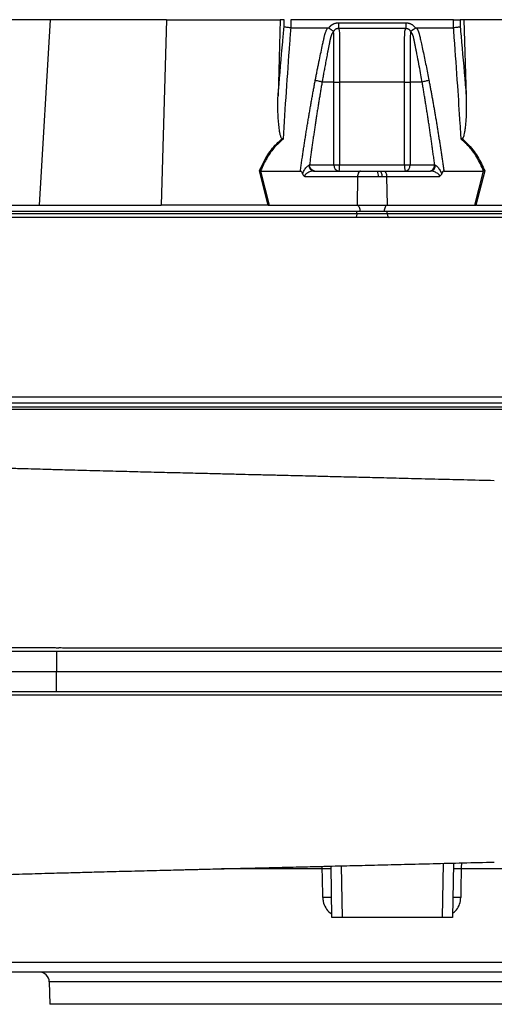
# Model space of a CAD drawing. Header units: millimetres. Extents: x 11 to 1715, y 9 to 2008.
# Tile 9 of 14: x 1136 to 1372, y 194 to 682. Entities that reach past the tile are written whole.
import ezdxf

# ---------------------------------------------------------------- set-up
doc = ezdxf.new("R2010")
doc.units = ezdxf.units.MM

msp = doc.modelspace()

# ---------------------------------------------------------------- linework, layer by layer
at = {"color": 7, "linetype": 'Continuous', "lineweight": 25}
for p, q in [((1151.31, 682.43), (1105.37, 682.43)), ((1151.31, 682.43), (1145.89, 590.43)), ((1209.06, 682.43), (1151.31, 682.43)), ((1209.06, 682.43), (1206.42, 590.43)), ((1209.06, 682.43), (1265.45, 682.43)), ((1265.45, 682.43), (1264.37, 644.64)), ((1267.39, 682.43), (1265.45, 682.43)), ((1267.36, 678.88), (1267.39, 682.43)), ((1270.68, 682.43), (1270.64, 678.43)), ((1351.43, 682.43), (1270.68, 682.43)), ((1289.55, 678.3), (1289.64, 678.43)), ((1332.47, 678.43), (1332.56, 678.3)), ((1351.47, 678.43), (1351.43, 682.43)), ((1354.71, 682.43), (1354.75, 678.88)), ((1356.65, 682.43), (1354.71, 682.43)), ((1356.65, 682.43), (1357.74, 644.64)), ((1413.05, 682.43), (1356.65, 682.43)), ((1292.12, 651.43), (1286.22, 651.43)), ((1292.12, 610.43), (1292.12, 651.43)), ((1294.91, 651.43), (1294.91, 610.43)), ((1327.2, 610.43), (1327.2, 651.43)), ((1335.89, 651.43), (1329.99, 651.43)), ((1329.99, 651.43), (1329.99, 610.43)), ((1279.99, 610.43), (1292.12, 610.43)), ((1292.12, 610.43), (1294.91, 610.43)), ((1294.91, 610.43), (1327.2, 610.43)), ((1327.2, 610.43), (1329.99, 610.43)), ((1329.99, 610.43), (1342.12, 610.43)), ((1259.52, 590.43), (1255.18, 607.46)), ((1255.71, 607.43), (1255.7, 607.43)), ((1255.7, 607.43), (1260.04, 590.43)), ((1255.71, 607.43), (1275.45, 607.43)), ((1282.03, 607.43), (1305.35, 607.43)), ((1305.35, 607.43), (1313.49, 607.43)), ((1313.49, 607.43), (1314.9, 607.43)), ((1314.9, 607.43), (1316.76, 607.43)), ((1316.76, 607.43), (1340.08, 607.43)), ((1346.66, 607.43), (1366.39, 607.43)), ((1362.07, 590.43), (1366.4, 607.43)), ((1366.93, 607.46), (1362.59, 590.43)), ((1366.4, 607.43), (1366.39, 607.43)), ((1303.85, 604.54), (1277.82, 604.54)), ((1303.85, 604.54), (1303.61, 590.43)), ((1314.13, 604.54), (1303.85, 604.54)), ((1315.91, 604.54), (1314.13, 604.54)), ((1318.26, 604.54), (1315.91, 604.54)), ((1318.26, 604.54), (1318.5, 590.43)), ((1344.29, 604.54), (1318.26, 604.54)), ((1305.05, 587.43), (1060.05, 587.43)), ((1064.05, 586.43), (1303.55, 586.43)), ((1102.89, 590.43), (1145.89, 590.43)), ((1145.89, 590.43), (1206.42, 590.43)), ((1259.22, 590.43), (1206.42, 590.43)), ((1259.52, 590.43), (1260.04, 590.43)), ((1260.04, 590.43), (1303.61, 590.43)), ((1303.55, 586.43), (1303.55, 587.43)), ((1303.55, 586.43), (1318.55, 586.43)), ((1303.61, 590.43), (1318.5, 590.43)), ((1317.05, 587.43), (1305.05, 587.43)), ((1562.05, 587.43), (1317.05, 587.43)), ((1318.5, 590.43), (1362.07, 590.43)), ((1318.55, 586.43), (1318.55, 587.43)), ((1318.55, 586.43), (1558.05, 586.43)), ((1362.07, 590.43), (1362.59, 590.43)), ((1362.89, 590.43), (1415.68, 590.43)), ((1608.55, 492.43), (1013.55, 492.43)), ((1013.55, 489.43), (1489.59, 489.43)), ((1063.06, 369.43), (1154.51, 369.43)), ((1154.51, 369.43), (1154.46, 359.43)), ((1154.51, 369.43), (1590.09, 369.43)), ((1063.33, 359.43), (1154.46, 359.43)), ((1154.51, 349.43), (1154.46, 359.43)), ((1154.46, 359.43), (1590.21, 359.43)), ((1063.06, 349.43), (1154.51, 349.43)), ((1154.51, 349.43), (1590.09, 349.43)), ((1351.44, 264.43), (1350.97, 237.43)), ((1291.14, 237.43), (1290.7, 262.93)), ((1425.79, 261.61), (1355.3, 261.61)), ((1296.14, 237.43), (1291.14, 237.43)), ((1345.97, 237.43), (1296.14, 237.43)), ((1350.97, 237.43), (1345.97, 237.43)), ((1508.67, 210.43), (1113.44, 210.43)), ((1150.86, 205.52), (1151.05, 194.43)), ((1471.05, 194.43), (1151.05, 194.43))]:
    msp.add_line(p, q, dxfattribs=at)
at = {"color": 8, "linetype": 'Continuous', "lineweight": 25}
for p, q in [((1605.55, 490.43), (1016.55, 490.43)), ((1345.97, 237.43), (1346.44, 264.31)), ((1286.33, 261.61), (1236.32, 261.61)), ((1286.33, 261.61), (1286.3, 262.83)), ((1295.69, 263.06), (1296.14, 237.43)), ((1108.44, 215.35), (1513.67, 215.35)), ((1471.25, 205.52), (1150.86, 205.52))]:
    msp.add_line(p, q, dxfattribs=at)
at = {"color": 7, "linetype": 'Continuous', "lineweight": 25, "flags": 128}
for points in [[(1314.9, 607.43), (1315.09, 607.38), (1315.28, 607.21), (1315.45, 606.95), (1315.6, 606.59), (1315.73, 606.15), (1315.82, 605.65), (1315.88, 605.11), (1315.91, 604.54)], [(1316.76, 607.43), (1317.04, 607.38), (1317.32, 607.21), (1317.57, 606.95), (1317.8, 606.59), (1317.98, 606.15), (1318.13, 605.65), (1318.22, 605.11), (1318.26, 604.54)], [(1303.55, 586.43), (1303.53, 586.04), (1303.48, 585.67), (1303.39, 585.32), (1303.26, 585.02), (1303.11, 584.77), (1302.94, 584.58), (1302.75, 584.47), (1302.55, 584.43)], [(1303.61, 590.43), (1303.89, 590.36), (1304.16, 590.17), (1304.41, 589.89), (1304.63, 589.52), (1304.81, 589.07), (1304.94, 588.56), (1305.03, 588), (1305.05, 587.43)], [(1318.5, 590.43), (1318.22, 590.36), (1317.94, 590.17), (1317.69, 589.89), (1317.47, 589.52), (1317.3, 589.07), (1317.16, 588.56), (1317.08, 588), (1317.05, 587.43)], [(1318.55, 586.43), (1318.57, 586.04), (1318.63, 585.67), (1318.72, 585.32), (1318.85, 585.02), (1319, 584.77), (1319.17, 584.58), (1319.36, 584.47), (1319.55, 584.43)], [(1286.57, 247.35), (1286.4, 257.34), (1286.33, 261.61)], [(1355.3, 261.61), (1355.13, 251.61), (1355.06, 247.35)]]:
    msp.add_lwpolyline(points, dxfattribs=at)
at = {"color": 7, "linetype": 'Continuous', "lineweight": 25}
for centre, radius, start, end in [((1282.38, 610.11), 2.7, 175.7149, 262.3682), ((1294.93, 610.24), 2.82, 176.1886, 265.5972), ((1282.92, 609.69), 12.01, 349.1883, 3.5654), ((1339.19, 609.69), 12.01, 176.4364, 190.8099), ((1327.17, 610.24), 2.82, 274.4021, 3.8108), ((1339.72, 610.11), 2.7, 277.6326, 4.2857), ((1310.29, 605.21), 3.89, 350.0882, 34.8402), ((1288.52, 193.74), 67.9, 88.1468, 91.8532), ((1353.34, 197.79), 63.85, 88.2446, 91.7554), ((1288.77, 179.44), 67.94, 88.1458, 91.8542), ((1353.1, 183.48), 63.89, 88.2436, 91.7564), ((1145.86, 205.43), 5, 1, 90)]:
    msp.add_arc(centre, radius, start, end, dxfattribs=at)
for centre, major_axis, start_param, end_param in [((1260.55, 587.43), (16.23, -0.25), 1.637472, 1.655677), ((1361.56, 587.43), (16.23, 0.25), 1.485915, 1.504121)]:
    msp.add_ellipse(centre, major_axis=major_axis, ratio=0.184165, start_param=start_param, end_param=end_param, dxfattribs=at)
for points, knots in [([(1264.37, 644.64), (1264.45, 645.58), (1265.18, 654.57), (1266.16, 665.99), (1267.13, 676.43), (1267.36, 678.88)], [0, 0, 0, 0, 0.082091, 0.78432, 1, 1, 1, 1]), ([(1270.66, 678.43), (1270.46, 675.87), (1269.66, 665.35), (1268.36, 646.96), (1267.35, 631.05), (1266.85, 623.19)], [0, 0, 0, 0, 0.139801, 0.574994, 1, 1, 1, 1]), ([(1270.64, 678.43), (1270.3, 678.45), (1269.63, 678.48), (1268.67, 678.58), (1267.86, 678.72), (1267.49, 678.82), (1267.36, 678.88), (1267.36, 678.88)], [0, 0, 0, 0, 0.243064, 0.486107, 0.730217, 0.994531, 1, 1, 1, 1]), ([(1282.87, 652.39), (1283, 653.08), (1283.26, 654.45), (1283.67, 656.5), (1284.07, 658.54), (1284.48, 660.56), (1285.02, 663.18), (1285.69, 666.38), (1286.37, 669.54), (1286.92, 672.05), (1287.25, 673.54), (1287.5, 674.6), (1287.65, 675.2), (1287.8, 675.71), (1287.96, 676.22), (1288.17, 676.74), (1288.43, 677.32), (1288.71, 677.88), (1288.93, 678.25), (1289.04, 678.43)], [0, 0, 0, 0, 0.077777, 0.1552, 0.232272, 0.308995, 0.385372, 0.530526, 0.674474, 0.747423, 0.819615, 0.846383, 0.869761, 0.889755, 0.906383, 0.929523, 0.9528, 0.976272, 1, 1, 1, 1]), ([(1289.04, 678.43), (1289.07, 678.43), (1289.15, 678.43), (1289.26, 678.41), (1289.36, 678.39), (1289.46, 678.35), (1289.52, 678.31), (1289.55, 678.3)], [0, 0, 0, 0, 0.212576, 0.416535, 0.614103, 0.807726, 1, 1, 1, 1]), ([(1289.64, 678.43), (1289.69, 678.5), (1289.78, 678.63), (1289.93, 678.83), (1290.08, 679.01), (1290.24, 679.19), (1290.41, 679.36), (1290.58, 679.52), (1290.77, 679.67), (1290.96, 679.81), (1291.15, 679.95), (1291.36, 680.08), (1291.57, 680.2), (1291.79, 680.31), (1292.08, 680.45), (1292.45, 680.6), (1292.9, 680.74), (1293.37, 680.83), (1293.84, 680.89), (1294.16, 680.9), (1294.32, 680.9)], [0, 0, 0, 0, 0.044249, 0.088104, 0.131646, 0.174957, 0.218124, 0.261231, 0.304365, 0.347611, 0.391054, 0.434778, 0.478866, 0.523398, 0.568452, 0.654809, 0.74053, 0.826228, 0.912518, 1, 1, 1, 1]), ([(1294.32, 680.9), (1294.32, 680.62), (1294.32, 680.33), (1294.33, 679.74), (1294.34, 679.45), (1294.36, 678.93), (1294.38, 678.7), (1294.41, 678.31), (1294.42, 678.15), (1294.44, 678.04)], [0, 0, 0, 0, 0.25, 0.25, 0.5, 0.5, 0.75, 0.75, 1, 1, 1, 1]), ([(1327.79, 680.9), (1327.79, 680.62), (1327.78, 680.33), (1327.77, 679.74), (1327.77, 679.45), (1327.75, 678.93), (1327.73, 678.7), (1327.7, 678.31), (1327.69, 678.15), (1327.67, 678.04)], [0, 0, 0, 0, 0.25, 0.25, 0.5, 0.5, 0.75, 0.75, 1, 1, 1, 1]), ([(1327.79, 680.9), (1327.87, 680.9), (1328.03, 680.9), (1328.27, 680.89), (1328.5, 680.86), (1328.74, 680.83), (1328.97, 680.78), (1329.2, 680.73), (1329.43, 680.67), (1329.65, 680.59), (1329.88, 680.51), (1330.16, 680.39), (1330.51, 680.22), (1330.9, 679.99), (1331.26, 679.74), (1331.6, 679.45), (1331.92, 679.14), (1332.21, 678.8), (1332.38, 678.56), (1332.47, 678.43)], [0, 0, 0, 0, 0.043926, 0.087482, 0.130742, 0.173781, 0.216675, 0.259499, 0.302332, 0.345249, 0.388327, 0.431642, 0.51487, 0.596532, 0.677148, 0.757255, 0.837402, 0.918139, 1, 1, 1, 1]), ([(1332.56, 678.3), (1332.58, 678.31), (1332.63, 678.34), (1332.71, 678.37), (1332.8, 678.4), (1332.88, 678.42), (1332.98, 678.43), (1333.04, 678.43), (1333.07, 678.43)], [0, 0, 0, 0, 0.160202, 0.321039, 0.484027, 0.650625, 0.822199, 1, 1, 1, 1]), ([(1333.07, 678.43), (1333.13, 678.33), (1333.26, 678.12), (1333.43, 677.81), (1333.59, 677.49), (1333.75, 677.17), (1333.89, 676.85), (1334.02, 676.53), (1334.15, 676.2), (1334.26, 675.88), (1334.39, 675.46), (1334.55, 674.87), (1334.75, 674.02), (1334.98, 672.96), (1335.25, 671.75), (1335.69, 669.73), (1336.3, 666.91), (1337.06, 663.31), (1337.8, 659.7), (1338.53, 656.06), (1339, 653.62), (1339.24, 652.39)], [0, 0, 0, 0, 0.013423, 0.026738, 0.039956, 0.053088, 0.066144, 0.079134, 0.09207, 0.104963, 0.117824, 0.141662, 0.172831, 0.217057, 0.263491, 0.312127, 0.449156, 0.58733, 0.723761, 0.861313, 1, 1, 1, 1]), ([(1351.43, 682.43), (1351.77, 682.43), (1352.11, 682.43), (1352.8, 682.43), (1353.12, 682.43), (1353.57, 682.43), (1353.71, 682.43), (1353.97, 682.43), (1354.09, 682.43), (1354.42, 682.43), (1354.59, 682.43), (1354.71, 682.43)], [0, 0, 0, 0, 0.25, 0.25, 0.5, 0.5, 0.625, 0.625, 0.75, 0.75, 1, 1, 1, 1]), ([(1355.26, 623.19), (1355.1, 625.75), (1354.55, 634.56), (1353.43, 651.38), (1352.31, 667.22), (1351.57, 676.81), (1351.45, 678.43)], [0, 0, 0, 0, 0.1381464, 0.4760201, 0.9112007, 1, 1, 1, 1]), ([(1354.75, 678.88), (1354.75, 678.88), (1354.62, 678.82), (1354.25, 678.72), (1353.44, 678.58), (1352.48, 678.48), (1351.8, 678.45), (1351.47, 678.43)], [0, 0, 0, 0, 0.005465, 0.269784, 0.513894, 0.756922, 1, 1, 1, 1]), ([(1354.75, 678.88), (1354.89, 677.37), (1355.77, 667.87), (1356.77, 656.45), (1357.58, 646.52), (1357.74, 644.64)], [0, 0, 0, 0, 0.133372, 0.835603, 1, 1, 1, 1]), ([(1291.76, 676.41), (1291.71, 676.34), (1291.61, 676.19), (1291.47, 675.98), (1291.33, 675.76), (1291.21, 675.54), (1291.09, 675.32), (1290.98, 675.1), (1290.88, 674.88), (1290.79, 674.67), (1290.7, 674.45), (1290.63, 674.24), (1290.56, 674.03), (1290.5, 673.83), (1290.43, 673.58), (1290.36, 673.29), (1290.29, 672.96), (1290.22, 672.62), (1290.15, 672.29), (1290.1, 672.01), (1290.06, 671.77), (1290.01, 671.53), (1289.94, 671.23), (1289.87, 670.84), (1289.7, 670.01), (1289.45, 668.76), (1289.13, 667.16), (1288.83, 665.62), (1288.45, 663.63), (1287.99, 661.25), (1287.48, 658.51), (1287.02, 655.97), (1286.6, 653.63), (1286.34, 652.14), (1286.22, 651.43)], [0, 0, 0, 0, 0.010662, 0.021198, 0.031594, 0.041839, 0.051919, 0.061821, 0.071533, 0.08104, 0.09033, 0.099392, 0.108213, 0.116783, 0.125091, 0.138719, 0.152205, 0.165558, 0.178786, 0.1919, 0.198167, 0.207477, 0.219813, 0.235151, 0.25346, 0.319418, 0.382864, 0.443812, 0.502275, 0.618272, 0.726011, 0.825493, 0.916782, 1, 1, 1, 1]), ([(1289.55, 678.3), (1289.6, 678.27), (1289.7, 678.21), (1289.84, 678.12), (1289.97, 678.03), (1290.11, 677.95), (1290.24, 677.87), (1290.36, 677.78), (1290.48, 677.7), (1290.59, 677.63), (1290.75, 677.52), (1290.94, 677.38), (1291.15, 677.23), (1291.33, 677.09), (1291.48, 676.98), (1291.6, 676.88), (1291.69, 676.79), (1291.76, 676.72), (1291.81, 676.65), (1291.84, 676.59), (1291.85, 676.55), (1291.86, 676.53)], [0, 0, 0, 0, 0.048717, 0.096614, 0.143569, 0.18947, 0.234212, 0.277701, 0.319851, 0.360589, 0.399847, 0.496372, 0.584985, 0.665278, 0.737075, 0.800396, 0.855408, 0.902399, 0.941768, 0.974049, 1, 1, 1, 1]), ([(1292.12, 651.43), (1292.12, 652.76), (1292.12, 656.74), (1292.12, 662.9), (1292.12, 668.58), (1292.12, 672.03), (1292.12, 673.58), (1292.11, 674.58), (1292.05, 675.36), (1291.98, 675.98), (1291.87, 676.23), (1291.82, 676.33)], [0, 0, 0, 0, 0.156914, 0.470739, 0.729084, 0.828623, 0.878272, 0.912858, 0.946597, 0.978177, 1, 1, 1, 1]), ([(1294.44, 678.04), (1294.38, 678.04), (1294.27, 678.04), (1294.1, 678.03), (1293.93, 678.01), (1293.77, 677.98), (1293.61, 677.94), (1293.45, 677.89), (1293.29, 677.84), (1293.05, 677.73), (1292.77, 677.57), (1292.47, 677.33), (1292.24, 677.09), (1292.07, 676.88), (1291.95, 676.69), (1291.9, 676.57), (1291.87, 676.52)], [0, 0, 0, 0, 0.053547, 0.106992, 0.160359, 0.213674, 0.266961, 0.320245, 0.373552, 0.426905, 0.564401, 0.685189, 0.789243, 0.876461, 0.946727, 1, 1, 1, 1]), ([(1327.67, 678.04), (1326.38, 678.04), (1323.63, 678.04), (1319.65, 678.04), (1315.43, 678.04), (1312.55, 678.04), (1309.55, 678.04), (1306.68, 678.04), (1302.46, 678.04), (1298.47, 678.04), (1295.73, 678.04), (1294.44, 678.04)], [0.758909, 0.758909, 0.758909, 0.758909, 0.7820302, 0.8131687, 0.8443073, 0.8754458, 0.8754458, 0.9065844, 0.9377229, 0.9688615, 0.9919828, 0.9919828, 0.9919828, 0.9919828]), ([(1294.44, 678.04), (1294.48, 677.95), (1294.6, 677.63), (1294.75, 676.78), (1294.87, 675.4), (1294.91, 673.89), (1294.9, 671.41), (1294.91, 669.1), (1294.91, 667.15), (1294.91, 666.66), (1294.91, 662.57), (1294.91, 657.52), (1294.91, 652.49), (1294.91, 651.43)], [0, 0, 0, 0, 0.023786, 0.080099, 0.137242, 0.194951, 0.243606, 0.404393, 0.44459, 0.454638, 0.457151, 0.8855, 1, 1, 1, 1]), ([(1327.2, 651.43), (1327.2, 653.43), (1327.2, 658.93), (1327.2, 664.45), (1327.2, 669.46), (1327.21, 671.41), (1327.2, 673.89), (1327.23, 675.4), (1327.35, 676.78), (1327.51, 677.63), (1327.63, 677.95), (1327.67, 678.05)], [0, 0, 0, 0, 0.215855, 0.593627, 0.595481, 0.756235, 0.804878, 0.862574, 0.919705, 0.976005, 1, 1, 1, 1]), ([(1330.24, 676.52), (1330.22, 676.56), (1330.18, 676.64), (1330.1, 676.77), (1330, 676.92), (1329.87, 677.09), (1329.7, 677.26), (1329.5, 677.44), (1329.25, 677.62), (1328.97, 677.77), (1328.67, 677.9), (1328.34, 677.99), (1328.01, 678.04), (1327.78, 678.04), (1327.67, 678.04)], [0, 0, 0, 0, 0.0385, 0.086512, 0.144038, 0.211046, 0.287486, 0.373312, 0.4685, 0.573058, 0.679044, 0.785398, 0.892318, 1, 1, 1, 1]), ([(1330.29, 676.35), (1330.25, 676.28), (1330.2, 676.18), (1330.12, 675.86), (1330.05, 675.37), (1330, 674.58), (1329.98, 673.58), (1329.99, 671.38), (1329.99, 669.1), (1329.99, 667.15), (1329.99, 666.66), (1329.99, 662.57), (1329.99, 657.52), (1329.99, 652.49), (1329.99, 651.43)], [0, 0, 0, 0, 0.017259, 0.023341, 0.054871, 0.088558, 0.123089, 0.17266, 0.348531, 0.392499, 0.403491, 0.406239, 0.87477, 1, 1, 1, 1]), ([(1330.25, 676.53), (1330.25, 676.54), (1330.26, 676.57), (1330.28, 676.61), (1330.3, 676.65), (1330.33, 676.7), (1330.37, 676.75), (1330.43, 676.8), (1330.49, 676.86), (1330.57, 676.93), (1330.66, 677), (1330.76, 677.08), (1330.88, 677.17), (1331.02, 677.27), (1331.17, 677.38), (1331.35, 677.51), (1331.55, 677.65), (1331.77, 677.8), (1332.02, 677.96), (1332.28, 678.13), (1332.46, 678.24), (1332.56, 678.3)], [0, 0, 0, 0, 0.017192, 0.037345, 0.060751, 0.087633, 0.118168, 0.152501, 0.190751, 0.233016, 0.279364, 0.329835, 0.384429, 0.443107, 0.505774, 0.572278, 0.648628, 0.730166, 0.816364, 0.906569, 1, 1, 1, 1]), ([(1335.89, 651.43), (1335.67, 652.65), (1335.21, 655.29), (1334.44, 659.52), (1333.78, 663.01), (1333.28, 665.61), (1332.98, 667.15), (1332.66, 668.75), (1332.41, 670.02), (1332.22, 670.93), (1332.11, 671.47), (1332, 672), (1331.89, 672.54), (1331.78, 673.07), (1331.69, 673.5), (1331.62, 673.83), (1331.55, 674.06), (1331.47, 674.29), (1331.38, 674.54), (1331.28, 674.79), (1331.16, 675.05), (1331.03, 675.32), (1330.88, 675.59), (1330.72, 675.86), (1330.54, 676.14), (1330.41, 676.32), (1330.34, 676.41)], [0, 0, 0, 0, 0.143085, 0.308796, 0.497427, 0.555835, 0.616742, 0.680167, 0.746121, 0.767405, 0.788723, 0.810074, 0.831456, 0.852865, 0.874301, 0.883002, 0.892336, 0.902282, 0.912815, 0.923904, 0.935514, 0.947608, 0.960145, 0.973084, 0.986383, 1, 1, 1, 1]), ([(1275.45, 607.43), (1275.57, 608.27), (1275.8, 609.94), (1276.17, 612.43), (1276.53, 614.91), (1276.9, 617.37), (1277.27, 619.82), (1277.65, 622.25), (1278.03, 624.66), (1278.41, 627.06), (1278.8, 629.45), (1279.19, 631.81), (1279.58, 634.16), (1279.98, 636.5), (1280.38, 638.81), (1280.79, 641.12), (1281.19, 643.4), (1281.61, 645.67), (1282.02, 647.93), (1282.44, 650.17), (1282.72, 651.65), (1282.87, 652.39)], [0, 0, 0, 0, 0.055211, 0.1101282, 0.1647529, 0.2190862, 0.2731293, 0.3268835, 0.38035, 0.4335301, 0.4864251, 0.5390363, 0.5913651, 0.6434129, 0.6951811, 0.7466711, 0.7978843, 0.8488223, 0.8994865, 0.9498786, 1, 1, 1, 1]), ([(1286.22, 651.43), (1286.1, 650.72), (1285.85, 649.3), (1285.48, 647.15), (1285.12, 644.98), (1284.76, 642.8), (1284.4, 640.6), (1284.04, 638.38), (1283.69, 636.14), (1283.34, 633.89), (1282.99, 631.62), (1282.65, 629.34), (1282.31, 627.03), (1281.97, 624.71), (1281.63, 622.37), (1281.3, 620.02), (1280.96, 617.65), (1280.64, 615.26), (1280.31, 612.85), (1280.1, 611.24), (1279.99, 610.43)], [0, 0, 0, 0, 0.052635, 0.105609, 0.158921, 0.212573, 0.266566, 0.320902, 0.375581, 0.430604, 0.485973, 0.541688, 0.597751, 0.654162, 0.710923, 0.768034, 0.825496, 0.883311, 0.941478, 1, 1, 1, 1]), ([(1282.87, 652.39), (1283.16, 652.37), (1283.48, 652.33), (1284.14, 652.21), (1284.48, 652.13), (1285.11, 651.95), (1285.39, 651.85), (1285.88, 651.64), (1286.07, 651.53), (1286.22, 651.43)], [0, 0, 0, 0, 0.25, 0.25, 0.5, 0.5, 0.75, 0.75, 1, 1, 1, 1]), ([(1292.12, 651.43), (1292.4, 651.43), (1292.81, 651.43), (1293.79, 651.43), (1294.35, 651.43), (1294.91, 651.43)], [0, 0, 0, 0, 0.5, 0.5, 1, 1, 1, 1]), ([(1327.2, 651.43), (1327.75, 651.43), (1328.32, 651.43), (1329.3, 651.43), (1329.71, 651.43), (1329.99, 651.43)], [0, 0, 0, 0, 0.5, 0.5, 1, 1, 1, 1]), ([(1335.89, 651.43), (1336.03, 651.53), (1336.23, 651.64), (1336.71, 651.85), (1337, 651.95), (1337.63, 652.13), (1337.96, 652.21), (1338.62, 652.33), (1338.95, 652.37), (1339.24, 652.39)], [0, 0, 0, 0, 0.25, 0.25, 0.5, 0.5, 0.75, 0.75, 1, 1, 1, 1]), ([(1342.12, 610.43), (1342.01, 611.29), (1341.78, 612.99), (1341.43, 615.54), (1341.08, 618.07), (1340.73, 620.57), (1340.38, 623.06), (1340.02, 625.53), (1339.66, 627.98), (1339.3, 630.41), (1338.93, 632.83), (1338.56, 635.22), (1338.19, 637.59), (1337.81, 639.95), (1337.43, 642.28), (1337.05, 644.6), (1336.67, 646.89), (1336.28, 649.17), (1336.02, 650.68), (1335.89, 651.43)], [0, 0, 0, 0, 0.061953, 0.1235091, 0.1846696, 0.2454353, 0.3058075, 0.3657872, 0.4253756, 0.4845737, 0.5433828, 0.6018042, 0.6598389, 0.7174882, 0.7747535, 0.8316359, 0.8881369, 0.9442578, 1, 1, 1, 1]), ([(1339.24, 652.39), (1339.37, 651.72), (1339.63, 650.38), (1340.01, 648.36), (1340.38, 646.32), (1340.76, 644.27), (1341.13, 642.21), (1341.5, 640.13), (1341.86, 638.04), (1342.22, 635.94), (1342.58, 633.83), (1342.94, 631.7), (1343.29, 629.56), (1343.64, 627.41), (1343.99, 625.24), (1344.33, 623.06), (1344.67, 620.86), (1345.01, 618.66), (1345.35, 616.44), (1345.68, 614.21), (1346.01, 611.96), (1346.34, 609.7), (1346.55, 608.19), (1346.66, 607.43)], [0, 0, 0, 0, 0.045336, 0.090894, 0.136674, 0.182678, 0.228907, 0.275362, 0.322044, 0.368954, 0.416093, 0.463462, 0.511063, 0.558896, 0.606962, 0.655262, 0.703798, 0.752569, 0.801578, 0.850824, 0.900309, 0.950034, 1, 1, 1, 1]), ([(1266.4, 623.43), (1266.32, 623.49), (1266.05, 623.7), (1265.7, 624.54), (1265.34, 625.79), (1264.83, 628.96), (1264.38, 633.75), (1264.28, 639.52), (1264.34, 643.15), (1264.37, 644.64)], [0, 0, 0, 0, 0.014356, 0.049626, 0.12437, 0.199439, 0.496382, 0.793753, 1, 1, 1, 1]), ([(1357.74, 644.64), (1357.77, 642.65), (1357.84, 638.72), (1357.65, 633.56), (1357.33, 629.6), (1356.99, 627.09), (1356.68, 625.5), (1356.36, 624.43), (1356.09, 623.72), (1355.78, 623.48), (1355.71, 623.43)], [0, 0, 0, 0, 0.276315, 0.544228, 0.717558, 0.828272, 0.898433, 0.942708, 0.987325, 1, 1, 1, 1]), ([(1255.18, 607.46), (1255.45, 608.11), (1256.5, 610.56), (1258.38, 614.14), (1261.01, 617.97), (1263.55, 620.96), (1265.48, 622.63), (1266.4, 623.43)], [0, 0, 0, 0, 0.106677, 0.403091, 0.607772, 0.812344, 1, 1, 1, 1]), ([(1266.85, 623.19), (1265.41, 621.92), (1262.48, 619.33), (1259.09, 614.47), (1256.96, 610.39), (1255.96, 608.02), (1255.71, 607.43)], [0, 0, 0, 0, 0.297915, 0.606786, 0.903164, 1, 1, 1, 1]), ([(1266.85, 623.19), (1266.84, 623.19), (1266.7, 623.27), (1266.55, 623.35), (1266.4, 623.43)], [0, 0, 0, 0, 0.022192, 1, 1, 1, 1]), ([(1355.71, 623.43), (1355.56, 623.35), (1355.41, 623.27), (1355.26, 623.19), (1355.26, 623.19)], [0, 0, 0, 0, 0.977808, 1, 1, 1, 1]), ([(1366.39, 607.43), (1365.88, 608.61), (1364.86, 610.98), (1362.68, 614.94), (1359.67, 619.27), (1356.75, 621.87), (1355.26, 623.19)], [0, 0, 0, 0, 0.195995, 0.39328, 0.691603, 1, 1, 1, 1]), ([(1355.71, 623.43), (1356.63, 622.63), (1358.55, 620.97), (1361.1, 617.98), (1363.37, 614.66), (1365.33, 611.14), (1366.39, 608.68), (1366.93, 607.46)], [0, 0, 0, 0, 0.187636, 0.39078, 0.596856, 0.797667, 1, 1, 1, 1]), ([(1276.56, 606.02), (1276.59, 606.1), (1276.72, 606.52), (1277.18, 607.57), (1278, 608.81), (1278.89, 609.79), (1279.42, 610.19), (1279.65, 610.29), (1279.69, 610.31)], [0, 0, 0, 0, 0.044061, 0.224377, 0.592586, 0.811384, 0.961188, 1, 1, 1, 1]), ([(1279.69, 610.31), (1279.78, 610.34), (1279.87, 610.37), (1279.99, 610.43), (1279.99, 610.43)], [0, 0, 0, 0, 0.999835, 1, 1, 1, 1]), ([(1282.59, 607.43), (1282.25, 607.43), (1281.91, 607.51), (1281.28, 607.81), (1280.99, 608.03), (1280.51, 608.59), (1280.32, 608.92), (1280.06, 609.65), (1279.99, 610.04), (1279.99, 610.43)], [0, 0, 0, 0, 0.25, 0.25, 0.5, 0.5, 0.75, 0.75, 1, 1, 1, 1]), ([(1339.52, 607.43), (1339.86, 607.43), (1340.2, 607.51), (1340.83, 607.81), (1341.12, 608.03), (1341.6, 608.59), (1341.79, 608.92), (1342.05, 609.65), (1342.12, 610.04), (1342.12, 610.43)], [0, 0, 0, 0, 0.25, 0.25, 0.5, 0.5, 0.75, 0.75, 1, 1, 1, 1]), ([(1342.12, 610.43), (1342.12, 610.43), (1342.12, 610.35), (1342.27, 610.33), (1342.42, 610.31)], [0, 0, 0, 0, 0.000123, 1, 1, 1, 1]), ([(1342.42, 610.31), (1342.61, 610.21), (1342.85, 610.08), (1343.36, 609.63), (1344.11, 608.81), (1344.92, 607.57), (1345.39, 606.52), (1345.52, 606.1), (1345.55, 606.02)], [0, 0, 0, 0, 0.157454, 0.188365, 0.407231, 0.775553, 0.955926, 1, 1, 1, 1]), ([(1255.7, 607.43), (1255.54, 607.44), (1255.36, 607.45), (1255.18, 607.45), (1255.18, 607.46)], [0, 0, 0, 0, 0.976248, 1, 1, 1, 1]), ([(1276.56, 606.02), (1276.52, 606.13), (1276.39, 606.49), (1276.16, 606.93), (1275.85, 607.29), (1275.63, 607.41), (1275.5, 607.43), (1275.46, 607.43)], [0, 0, 0, 0, 0.171803, 0.597025, 0.766215, 0.937354, 1, 1, 1, 1]), ([(1276.56, 606.02), (1276.62, 605.86), (1276.69, 605.7), (1276.86, 605.41), (1276.96, 605.27), (1277.17, 605.02), (1277.29, 604.91), (1277.55, 604.71), (1277.68, 604.62), (1277.82, 604.54)], [0, 0, 0, 0, 0.25, 0.25, 0.5, 0.5, 0.75, 0.75, 1, 1, 1, 1]), ([(1282.03, 607.43), (1282.03, 607.43), (1281.81, 607.43), (1281.56, 607.39), (1280.88, 607.24), (1279.85, 606.9), (1278.73, 606.38), (1277.96, 605.8), (1277.71, 605.46), (1277.61, 605.22), (1277.61, 604.99), (1277.66, 604.75), (1277.82, 604.62), (1277.82, 604.54), (1277.82, 604.54)], [0, 0, 0, 0, 0.000011, 0.119096, 0.171502, 0.364271, 0.663873, 0.784819, 0.836932, 0.870207, 0.912502, 0.953291, 0.999989, 1, 1, 1, 1]), ([(1305.35, 607.43), (1305.14, 607.38), (1304.71, 607.28), (1304.21, 606.5), (1303.92, 605.53), (1303.87, 604.86), (1303.85, 604.54)], [0, 0, 0, 0, 0.270703, 0.562316, 0.789298, 1, 1, 1, 1]), ([(1344.29, 604.54), (1344.29, 604.54), (1344.35, 604.6), (1344.42, 604.76), (1344.5, 605), (1344.49, 605.26), (1344.38, 605.49), (1344.13, 605.82), (1343.38, 606.38), (1342.28, 606.9), (1341.03, 607.29), (1340.51, 607.42), (1340.08, 607.43), (1340.08, 607.43), (1340.08, 607.43)], [0, 0, 0, 0, 0.000015, 0.046708, 0.091705, 0.129797, 0.175973, 0.215141, 0.336068, 0.63565, 0.828399, 0.953953, 0.999995, 1, 1, 1, 1]), ([(1345.55, 606.02), (1345.49, 605.86), (1345.41, 605.7), (1345.25, 605.41), (1345.15, 605.27), (1344.93, 605.02), (1344.81, 604.91), (1344.56, 604.71), (1344.43, 604.62), (1344.29, 604.54)], [0, 0, 0, 0, 0.25, 0.25, 0.5, 0.5, 0.75, 0.75, 1, 1, 1, 1]), ([(1346.66, 607.43), (1346.59, 607.42), (1346.43, 607.4), (1346.16, 607.2), (1345.83, 606.75), (1345.66, 606.3), (1345.55, 606.02)], [0, 0, 0, 0, 0.116912, 0.269192, 0.540257, 1, 1, 1, 1]), ([(1366.93, 607.46), (1366.93, 607.45), (1366.74, 607.45), (1366.57, 607.44), (1366.4, 607.43)], [0, 0, 0, 0, 0.023752, 1, 1, 1, 1]), ([(1569.8, 584.43), (1569.79, 584.43), (1569.77, 584.43), (1569.27, 584.43), (1568.92, 584.43), (1569.02, 584.43), (1568.45, 584.43), (1567.53, 584.43), (1566.14, 584.43), (1564.29, 584.43), (1562.04, 584.43), (1553.03, 584.43), (1514.46, 584.43), (1454.45, 584.43), (1390.76, 584.43), (1354.89, 584.43), (1340.84, 584.43), (1335.68, 584.43), (1330.46, 584.43), (1325.1, 584.43), (1319.49, 584.43), (1314.52, 584.43), (1310.41, 584.43), (1307.29, 584.43), (1304.27, 584.43), (1294.33, 584.43), (1269.94, 584.43), (1230.29, 584.43), (1170.38, 584.43), (1116.35, 584.43), (1077.5, 584.43), (1065.47, 584.43), (1062.25, 584.43), (1059.51, 584.43), (1057.37, 584.43), (1056.36, 584.43), (1055.86, 584.43)], [0, 0, 0, 0, 0.078741, 0.157437, 0.172709, 0.187979, 0.192212, 0.196446, 0.200679, 0.204912, 0.209148, 0.21339, 0.248585, 0.389368, 0.497275, 0.546842, 0.555191, 0.563649, 0.572099, 0.580438, 0.588638, 0.596815, 0.601053, 0.605292, 0.609522, 0.613761, 0.650548, 0.724122, 0.797697, 0.931165, 0.977302, 0.982353, 0.987402, 0.992416, 0.996208, 1, 1, 1, 1]), ([(1109.36, 495.43), (1116.36, 495.43), (1133.04, 495.43), (1161.36, 495.43), (1194.18, 495.43), (1228.78, 495.43), (1264.62, 495.43), (1288.98, 495.43), (1302.01, 495.43), (1303.66, 495.43), (1306.12, 495.43), (1308.59, 495.43), (1310.23, 495.43), (1311.88, 495.43), (1313.52, 495.43), (1315.99, 495.43), (1318.46, 495.43), (1320.11, 495.43), (1333.16, 495.43), (1357.55, 495.43), (1393.43, 495.43), (1428.06, 495.43), (1460.92, 495.43), (1483.78, 495.43), (1495.74, 495.43), (1498.05, 495.43)], [0.7251082, 0.7251082, 0.7251082, 0.7251082, 0.7403532, 0.7599055, 0.7794577, 0.79901, 0.8185623, 0.8381146, 0.8381146, 0.8394397, 0.8407647, 0.8420898, 0.8434149, 0.8434149, 0.8447407, 0.8460666, 0.8473925, 0.8487184, 0.8487184, 0.8682827, 0.887847, 0.9074113, 0.9269756, 0.9465398, 0.9512879, 0.9512879, 0.9512879, 0.9512879]), ([(1371.7, 453.93), (1366.64, 454.06), (1356.88, 454.3), (1342.63, 454.65), (1329.39, 454.98), (1317.2, 455.28), (1306.1, 455.55), (1296.11, 455.8), (1287.4, 456.01), (1279.93, 456.19), (1273.66, 456.35), (1268.43, 456.48), (1264.21, 456.58), (1260.75, 456.66), (1257.61, 456.74), (1253.39, 456.84), (1247.77, 456.98), (1240.56, 457.15), (1232.35, 457.36), (1223.16, 457.58), (1213.14, 457.83), (1202.69, 458.09), (1191.88, 458.36), (1182.37, 458.6), (1174.31, 458.81), (1168.03, 458.98), (1162.47, 459.13), (1157.7, 459.26), (1153.69, 459.37), (1149.55, 459.49), (1144.65, 459.63), (1138.4, 459.81), (1131.08, 460.03), (1123.19, 460.27), (1115.24, 460.52), (1107.72, 460.76), (1100.65, 461), (1094, 461.23), (1087.8, 461.45), (1081.63, 461.68), (1075.13, 461.93), (1067.87, 462.21), (1059.89, 462.54), (1054.47, 462.77), (1051.61, 462.89)], [0, 0, 0, 0, 0.044241, 0.085407, 0.123462, 0.15837, 0.190101, 0.218625, 0.243916, 0.264737, 0.282657, 0.297657, 0.309724, 0.318903, 0.32751, 0.336741, 0.355297, 0.376047, 0.399166, 0.426609, 0.456153, 0.486974, 0.519109, 0.552561, 0.574141, 0.593971, 0.611453, 0.626575, 0.639326, 0.649725, 0.666179, 0.686485, 0.710472, 0.738148, 0.765058, 0.790938, 0.815595, 0.839011, 0.86178, 0.882626, 0.90685, 0.934475, 0.96552, 1, 1, 1, 1]), ([(1066.4, 371.2), (1078.35, 371.2), (1090.58, 371.2), (1109.34, 371.2), (1115.66, 371.2), (1125.25, 371.2), (1128.47, 371.2), (1134.93, 371.2), (1138.18, 371.2), (1144.72, 371.2), (1147.99, 371.2), (1152.09, 371.2), (1152.91, 371.2), (1154.14, 371.19), (1154.55, 371.19), (1155.17, 371.19), (1155.37, 371.19), (1155.68, 371.19), (1155.78, 371.2), (1155.99, 371.2), (1156.09, 371.2), (1157.03, 371.19), (1157.86, 371.19), (1159.52, 371.19), (1160.35, 371.19), (1167.83, 371.19), (1174.51, 371.19), (1194.64, 371.19), (1208.19, 371.19), (1235.52, 371.19), (1249.31, 371.19), (1270.17, 371.19), (1277.17, 371.19), (1291.14, 371.19), (1298.13, 371.19), (1319.04, 371.19), (1332.92, 371.19), (1350.21, 371.19), (1353.66, 371.19), (1360.56, 371.19), (1367.43, 371.18), (1374.28, 371.18), (1379.4, 371.18), (1381.11, 371.18), (1383.66, 371.18), (1384.94, 371.18), (1386.43, 371.18), (1387.06, 371.18), (1387.49, 371.18), (1387.7, 371.18), (1387.91, 371.18)], [0, 0, 0, 0, 0.125, 0.125, 0.1875, 0.1875, 0.21875, 0.21875, 0.25, 0.25, 0.28125, 0.28125, 0.289063, 0.289063, 0.292969, 0.292969, 0.294922, 0.294922, 0.295898, 0.295898, 0.296875, 0.296875, 0.304688, 0.304688, 0.3125, 0.3125, 0.375, 0.375, 0.5, 0.5, 0.625, 0.625, 0.6875, 0.6875, 0.75, 0.75, 0.875, 0.875, 0.90625, 0.90625, 0.9375, 0.96875, 0.96875, 0.984375, 0.984375, 0.992188, 0.996094, 0.998047, 0.998047, 1, 1, 1, 1]), ([(1387.91, 347.68), (1387.81, 347.68), (1387.7, 347.68), (1387.49, 347.68), (1387.17, 347.68), (1386.42, 347.68), (1384.92, 347.68), (1381.94, 347.68), (1375.95, 347.68), (1370.82, 347.68), (1360.54, 347.68), (1353.68, 347.68), (1333.06, 347.68), (1319.27, 347.68), (1291.61, 347.68), (1277.73, 347.68), (1256.85, 347.68), (1249.88, 347.68), (1241.16, 347.67), (1239.41, 347.67), (1235.93, 347.67), (1234.19, 347.67), (1228.97, 347.67), (1225.51, 347.67), (1208.26, 347.67), (1194.65, 347.67), (1174.52, 347.67), (1167.85, 347.67), (1160.4, 347.67), (1159.58, 347.67), (1157.92, 347.67), (1157.1, 347.67), (1156.17, 347.67), (1156.07, 347.67), (1155.86, 347.67), (1155.76, 347.67), (1155.55, 347.67), (1155.45, 347.67), (1155.25, 347.67), (1154.74, 347.67), (1154.23, 347.67), (1153.02, 347.67), (1152.21, 347.67), (1148.15, 347.67), (1144.92, 347.67), (1128.8, 347.67), (1116.05, 347.67), (1100.32, 347.66), (1097.18, 347.66), (1090.93, 347.66), (1087.83, 347.66), (1078.55, 347.66), (1072.44, 347.66), (1066.4, 347.66)], [0, 0, 0, 0, 0.000977, 0.000977, 0.001953, 0.003906, 0.007812, 0.015625, 0.03125, 0.0625, 0.0625, 0.125, 0.125, 0.25, 0.25, 0.375, 0.375, 0.4375, 0.4375, 0.453125, 0.453125, 0.46875, 0.46875, 0.5, 0.5, 0.625, 0.625, 0.6875, 0.6875, 0.695312, 0.695312, 0.703125, 0.703125, 0.704102, 0.704102, 0.705078, 0.705078, 0.706055, 0.706055, 0.707031, 0.710937, 0.710937, 0.71875, 0.71875, 0.75, 0.75, 0.875, 0.875, 0.90625, 0.90625, 0.9375, 0.9375, 1, 1, 1, 1]), ([(1051.61, 255.97), (1054.43, 256.09), (1059.77, 256.32), (1067.62, 256.64), (1074.71, 256.92), (1081, 257.16), (1086.46, 257.36), (1091.01, 257.53), (1094.45, 257.65), (1096.85, 257.73), (1098.48, 257.79), (1100.02, 257.84), (1101.84, 257.9), (1104.16, 257.98), (1107, 258.08), (1111.04, 258.21), (1116.35, 258.38), (1122.77, 258.58), (1129.38, 258.79), (1135.88, 258.98), (1142.26, 259.17), (1149.64, 259.38), (1157.96, 259.61), (1167.31, 259.86), (1175.47, 260.08), (1182.58, 260.27), (1188.61, 260.42), (1194.8, 260.58), (1201, 260.73), (1206.92, 260.88), (1211.95, 261.01), (1215.9, 261.1), (1218.87, 261.18), (1221.29, 261.24), (1223.56, 261.29), (1226.19, 261.36), (1229.91, 261.45), (1234.92, 261.57), (1241.32, 261.73), (1248.97, 261.92), (1257.87, 262.13), (1268.02, 262.38), (1278.79, 262.64), (1290.05, 262.92), (1301.67, 263.2), (1314.15, 263.51), (1327.47, 263.84), (1341.58, 264.18), (1356.45, 264.55), (1366.53, 264.8), (1371.7, 264.93)], [0, 0, 0, 0, 0.034007, 0.064501, 0.0915, 0.115022, 0.135089, 0.151696, 0.1646, 0.172106, 0.177304, 0.181977, 0.188387, 0.196538, 0.206423, 0.218033, 0.238435, 0.261095, 0.283164, 0.304579, 0.325347, 0.345475, 0.375826, 0.404709, 0.43336, 0.451717, 0.470176, 0.488712, 0.507302, 0.525559, 0.541322, 0.551737, 0.56043, 0.567411, 0.572952, 0.580335, 0.590528, 0.605504, 0.624066, 0.646187, 0.671836, 0.700982, 0.733591, 0.764274, 0.797455, 0.833113, 0.871224, 0.911762, 0.954697, 1, 1, 1, 1])]:
    msp.add_open_spline(points, degree=3, knots=knots, dxfattribs=at)
for points in [[(1270.65, 678.43), (1273.7, 678.43), (1279.82, 678.43), (1285.96, 678.43), (1289.04, 678.43)], [(1294.32, 680.9), (1305.46, 680.9), (1316.65, 680.9), (1327.79, 680.9)], [(1333.07, 678.43), (1336.15, 678.43), (1342.29, 678.43), (1348.41, 678.43), (1351.46, 678.43)], [(1327.2, 651.43), (1316.45, 651.43), (1305.66, 651.43), (1294.91, 651.43)]]:
    msp.add_open_spline(points, degree=3, dxfattribs=at)
at = {"color": 8, "linetype": 'Continuous', "lineweight": 25}
for points, knots in [([(1355.39, 264.53), (1355.37, 264.17), (1355.32, 263.24), (1355.31, 262.23), (1355.3, 261.61)], [0, 0, 0, 0, 0.389724, 1, 1, 1, 1]), ([(1286.57, 247.35), (1286.62, 246.68), (1286.75, 244.89), (1287.91, 242.19), (1289.51, 240.05), (1290.81, 239.37), (1291.11, 239.22)], [0, 0, 0, 0, 0.205856, 0.550494, 0.894135, 1, 1, 1, 1]), ([(1351, 239.52), (1351.67, 240.06), (1353.18, 241.28), (1354.68, 244.06), (1354.93, 246.25), (1355.06, 247.35)], [0, 0, 0, 0, 0.282697, 0.640369, 1, 1, 1, 1])]:
    msp.add_open_spline(points, degree=3, knots=knots, dxfattribs=at)

doc.saveas('drawing.dxf')
